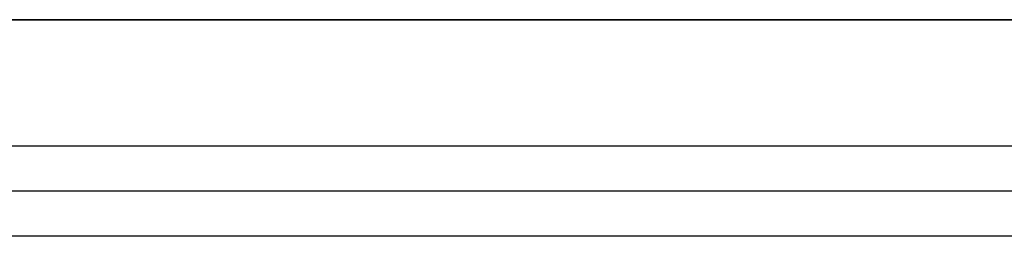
# Model space of a CAD drawing. Header units: millimetres. Extents: x 5411 to 5849, y 1719 to 2519.
# Tile 243 of 247: x 5739 to 5794, y 2507 to 2519. Entities that reach past the tile are written whole.
import ezdxf

# ---------------------------------------------------------------- set-up
doc = ezdxf.new("R2010")
doc.units = ezdxf.units.MM
doc.layers.add('Layer 01', color=7, linetype='Continuous', true_color=0x000000)

# ---------------------------------------------------------------- blocks, each defined once
blk = doc.blocks.new('SHELF_LIBRARY_BRACKETS_400 v2')
at = {"layer": 'Layer 01', "color": 253, "true_color": 0xa0a0a0}
for p, q in [((410.065, 2.5, 42.977), (-9.875, 2.5, 295.302)), ((408.778, 0, 40.834), (-11.162, 0, 293.159)), ((411.353, 0, 45.12), (-8.587, 0, 297.445)), ((410.065, -2.5, 42.977), (-9.875, -2.5, 295.302))]:
    blk.add_line(p, q, dxfattribs=at)
blk = doc.blocks.new('40X80 v5')
at = {"layer": 'Layer 01', "color": 253, "true_color": 0xa0a0a0}
blk.add_line((4768.769, 1853.609, 8), (4768.769, 1453.609, 8), dxfattribs=at)
for points in [[(4768.769, 1453.609), (4768.769, 1653.609), (4768.769, 1853.609)], [(4768.769, 1853.609, 16), (4768.769, 1653.609, 16), (4768.769, 1453.609, 16)]]:
    blk.add_open_spline(points, degree=2, dxfattribs=at)
at = {"layer": 'Layer 01', "rotation": 270.0000000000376}
blk.add_blockref('SHELF_LIBRARY_BRACKETS_400 v2', (4759.269, 1858.599, 12.566), dxfattribs=at)

msp = doc.modelspace()

# ---------------------------------------------------------------- block references
at = {"layer": 'Layer 01', "rotation": 89.99999999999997}
msp.add_blockref('40X80 v5', (7292.274, -2250, 1120), dxfattribs=at)

doc.saveas('drawing.dxf')
